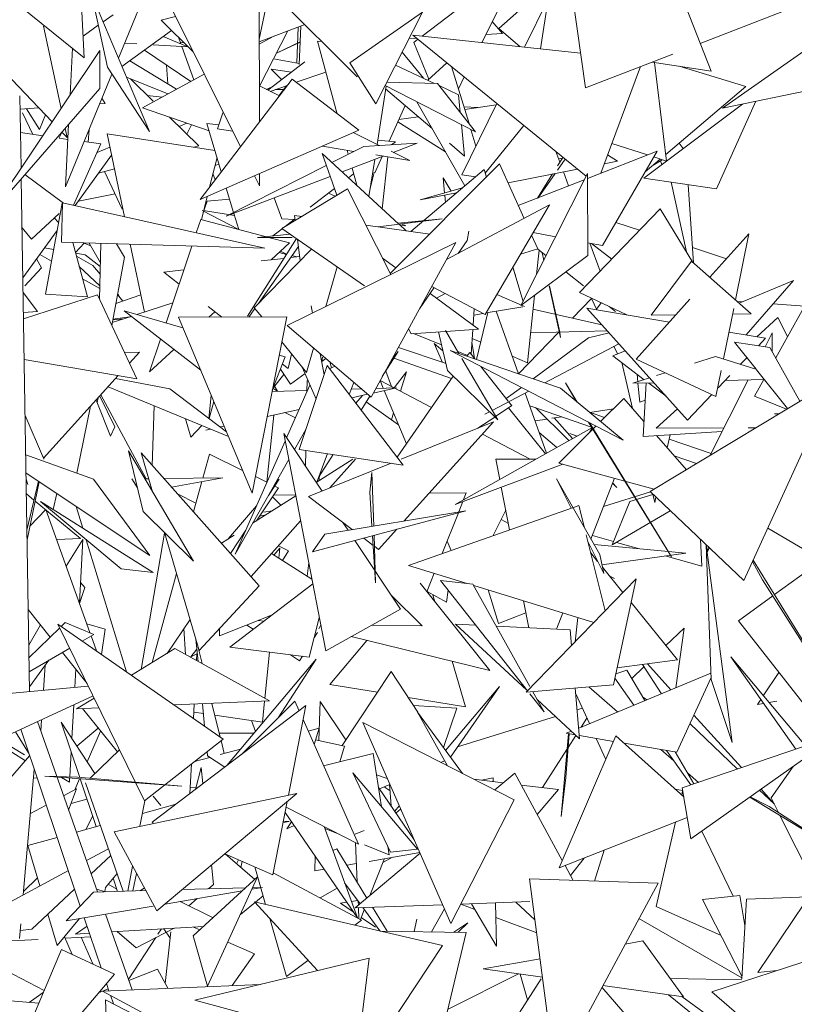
# Model space of a CAD drawing. Header units: millimetres. Extents: x -14485 to 13127, y -18923 to 3272.
# Tile 50 of 119: x 10600 to 10747, y 2585 to 2772. Entities that reach past the tile are written whole.
import ezdxf

# ---------------------------------------------------------------- set-up
doc = ezdxf.new("R2010")
doc.units = ezdxf.units.MM
doc.layers.add('G-IMPT', color=7, linetype='Continuous', lineweight=5)

# ---------------------------------------------------------------- blocks, each defined once
blk = doc.blocks.new('ÁRVORES ORNAMENTAIS - Pequeno e Médio Porte - Ipê-roxo-2865575-CORTE_CALÇADA')
at = {"layer": 'G-IMPT', "color": 253, "true_color": 0xaaaaaa}
for p, q in [((6978.69, 2792.85), (6990.9, 2761.77)), ((6923.7, 2760.75), (6898.97, 2785.38)), ((6967.5, 2784.92), (6950.57, 2769.89)), ((6955.38, 2783.15), (6947.34, 2767.23)), ((6851.29, 2780.95), (6871.89, 2764.35)), ((6963.95, 2780.83), (6967.04, 2758.63)), ((7029.94, 2780.68), (6993.07, 2754.76)), ((6878.38, 2764.24), (6883.59, 2776.91)), ((6905.09, 2777.89), (6905.16, 2752.18)), ((6905.12, 2767.86), (6907.09, 2777.29)), ((6936.04, 2768.45), (6948.25, 2777.73)), ((6888.08, 2774.54), (6901.53, 2747.43)), ((6959.96, 2775.5), (6955.47, 2766.36)), ((6958.52, 2766.03), (6959.96, 2775.5)), ((7008.56, 2774.69), (6988.82, 2767.06)), ((6871.4, 2774.31), (6871.89, 2764.35)), ((6873.91, 2773.55), (6876.32, 2762.54)), ((6874.51, 2773.37), (6884.26, 2750.35)), ((6922.33, 2763.41), (6936.12, 2772.99)), ((6936.12, 2772.99), (6927.25, 2755.58)), ((6875.46, 2771.14), (6877.38, 2772.51)), ((6889.24, 2772.2), (6886.52, 2771.45)), ((6892.59, 2765.45), (6886.52, 2771.45)), ((6949.34, 2771.2), (6951.28, 2768.94)), ((6865.79, 2752.19), (6848.28, 2770.5)), ((6864.19, 2770.33), (6867.49, 2754.73)), ((6871.69, 2768.47), (6874.57, 2770.52)), ((6888.46, 2769.53), (6879.05, 2762.66)), ((6905.12, 2767.37), (6913.76, 2770.65)), ((6905.19, 2758.96), (6910.55, 2769.43)), ((6912.49, 2770.17), (6912.22, 2763.37)), ((6912.67, 2763.08), (6913.02, 2770.36)), ((6951.28, 2768.94), (6948.12, 2768.78)), ((6950.57, 2769.89), (6954.67, 2766.44)), ((6881.9, 2766.97), (6879.56, 2767.1)), ((6886.88, 2768.38), (6891.55, 2766.4)), ((6889.79, 2768.22), (6890.25, 2766.96)), ((6890.13, 2767.29), (6890.85, 2767.17)), ((6907.89, 2768.42), (6905.12, 2766.92)), ((6908.39, 2765.22), (6912.87, 2767.31)), ((6912.87, 2767.35), (6908.4, 2765.24)), ((6917, 2767.42), (6916.15, 2767.5)), ((6919.86, 2753.9), (6916.15, 2767.5)), ((6934.95, 2768.09), (6933.59, 2768.02)), ((6967.16, 2741.89), (6934.28, 2768.64)), ((6934.28, 2768.64), (6966.12, 2765.21)), ((6934.43, 2767.23), (6935.25, 2767.85)), ((6934.43, 2767.23), (6937.29, 2760.26)), ((6874.85, 2765.69), (6853.76, 2734.26)), ((6869.66, 2766.15), (6869.22, 2757.3)), ((6874.85, 2765.69), (6874.86, 2758.48)), ((6883.31, 2765.78), (6892.1, 2759.84)), ((6891.55, 2766.4), (6884.99, 2766.79)), ((6890.43, 2766.47), (6892.71, 2760.18)), ((6932.25, 2765.41), (6936.3, 2760.46)), ((6880.52, 2763.74), (6889.4, 2758.38)), ((6906.76, 2758.18), (6913.75, 2763.56)), ((6907.84, 2764.14), (6912.68, 2763.28)), ((6922.33, 2763.41), (6927.25, 2755.58)), ((6940.75, 2763.38), (6937.09, 2760.08)), ((6983.62, 2765.05), (6967.04, 2758.63)), ((6979.7, 2763.53), (6990.9, 2761.77)), ((6982.44, 2744.75), (6980.13, 2763.46)), ((6993.07, 2754.76), (7034.69, 2763.49)), ((6876.32, 2762.54), (6884.26, 2750.35)), ((6887.52, 2762.94), (6887.76, 2759.37)), ((6909.36, 2760.19), (6907.4, 2762.15)), ((6907.4, 2762.15), (6911.21, 2761.61)), ((6917.75, 2761.63), (6912.15, 2759.69)), ((6931, 2762.96), (6938.39, 2759.47)), ((6941.62, 2762.67), (6944.94, 2751.84)), ((6969.94, 2742.43), (6977.46, 2762.66)), ((6984.84, 2762.72), (6997.51, 2758.88)), ((6868.36, 2739.87), (6877.15, 2761.26)), ((6879.9, 2760.65), (6887.78, 2757.5)), ((6880.65, 2760.35), (6884.99, 2756.1)), ((6894.68, 2761.24), (6882.93, 2754.86)), ((6911.36, 2760.29), (6893.88, 2737.44)), ((6923.99, 2750.59), (6911.36, 2760.29)), ((6929.38, 2759.72), (6938.96, 2759.46)), ((6944.04, 2760.7), (6942.91, 2758.46)), ((6874.86, 2758.48), (6853.76, 2734.26)), ((6905.14, 2758.99), (6908.93, 2757.11)), ((6906.46, 2758.34), (6907.58, 2758.81)), ((6910.45, 2759.09), (6907.2, 2757.97)), ((6909.75, 2758.34), (6908.23, 2758.33)), ((6908.86, 2757.15), (6910.26, 2759.03)), ((6929.19, 2758.97), (6927.48, 2747.91)), ((6929.02, 2759.05), (6946.15, 2750.3)), ((6937.93, 2750.91), (6929.11, 2758.45)), ((6946.15, 2750.3), (6938.96, 2759.46)), ((6939.27, 2759.05), (6942.93, 2757.33)), ((6982.28, 2746.01), (6997.51, 2758.88)), ((6859.92, 2743.44), (6859.7, 2757.11)), ((6875.26, 2756.66), (6875.86, 2755.68)), ((6886.66, 2756.89), (6883.86, 2757.21)), ((6944.12, 2740.01), (6935.06, 2755.97)), ((6943.27, 2753.97), (6942.93, 2757.33)), ((6991.94, 2739.46), (6999.36, 2756.08)), ((6859.74, 2754.59), (6863.27, 2754.83)), ((6860.93, 2754.67), (6863.38, 2750.74)), ((6874.83, 2755.61), (6875.86, 2755.68)), ((6895.58, 2750.46), (6882.93, 2754.86)), ((6929.77, 2748.52), (6932.84, 2755.27)), ((6950.22, 2755.67), (6943.56, 2742.12)), ((6946.67, 2754.9), (6943.96, 2755.04)), ((6950.1, 2755.42), (6944.12, 2754.51)), ((6978.09, 2741.5), (6996.87, 2755.55)), ((6860.15, 2753.9), (6862.17, 2749.81)), ((6864.54, 2753.51), (6863.38, 2750.74)), ((6888.1, 2753.06), (6893.68, 2747.61)), ((6897.2, 2750.88), (6898.23, 2753.9)), ((6931.43, 2752.17), (6940.45, 2746.48)), ((6935.3, 2753.16), (6931.62, 2752.6)), ((6868.29, 2750.94), (6868.67, 2749.19)), ((6868.94, 2751.69), (6868.36, 2739.87)), ((6872.81, 2750.7), (6872.66, 2748.31)), ((6889.9, 2751.31), (6891.36, 2751.93)), ((6892.23, 2751.62), (6891.4, 2749.83)), ((6923.99, 2750.59), (6893.88, 2737.44)), ((6895.16, 2751.85), (6897.46, 2751.63)), ((6895.16, 2751.85), (6897.92, 2742.72)), ((6897.2, 2750.88), (6900.05, 2750.41)), ((6944.09, 2745.65), (6943.5, 2751.66)), ((6945.27, 2750.75), (6946.24, 2747.58)), ((6955.33, 2751.52), (6948, 2742.46)), ((6859.81, 2750.14), (6864.02, 2749.55)), ((6867.11, 2749.12), (6867.64, 2750.19)), ((6867.11, 2749.1), (6868.8, 2748.86)), ((6868.67, 2749.19), (6867.67, 2750.23)), ((6871.88, 2748.43), (6875.04, 2747.98)), ((6896.7, 2746.74), (6876.22, 2749.89)), ((6879.53, 2734.19), (6876.22, 2749.89)), ((6922.97, 2750.14), (6927.91, 2747.7)), ((6927.61, 2748.73), (6930.98, 2748.4)), ((6930.98, 2748.4), (6930.25, 2747.84)), ((6869.84, 2736.36), (6875.04, 2747.98)), ((6876.74, 2747.39), (6874.33, 2746.38)), ((6893.68, 2747.61), (6892.73, 2747.35)), ((6917.1, 2747.58), (6923.1, 2746.58)), ((6924.94, 2747.52), (6918.92, 2744.46)), ((6922.01, 2746.03), (6921.8, 2746.8)), ((6924.94, 2747.52), (6935.09, 2748.13)), ((6930.14, 2746.59), (6933.7, 2744.83)), ((6935.09, 2748.13), (6930.55, 2746.39)), ((6944.09, 2745.65), (6941.21, 2748.11)), ((6961.39, 2746.58), (6962.16, 2744.53)), ((6967.42, 2741.44), (6980.64, 2746.64)), ((6970.29, 2728.71), (6980.64, 2746.64)), ((6972.04, 2748.1), (6978.79, 2745.91)), ((6985.6, 2747.12), (6984.81, 2748.15)), ((6870.17, 2736.28), (6877.07, 2745.84)), ((6897.1, 2745.44), (6895.67, 2739.78)), ((6931.56, 2732.84), (6917.06, 2746.18)), ((6919.83, 2738.27), (6917.06, 2746.18)), ((6928.65, 2745.66), (6920.86, 2742.68)), ((6927.04, 2745.04), (6925.95, 2738.01)), ((6927.03, 2742.49), (6928.44, 2745.58)), ((6927.26, 2745.9), (6933.7, 2744.83)), ((6928.48, 2735.68), (6929.51, 2745.52)), ((6963.18, 2745.13), (6961.72, 2743.03)), ((6962.79, 2745.45), (6961.76, 2743.81)), ((6962.67, 2745.26), (6961.92, 2745.17)), ((6973.15, 2744.71), (6970.6, 2744.2)), ((6971.23, 2745.92), (6973.15, 2744.71)), ((6978.37, 2742.71), (6981.23, 2745.12)), ((6979.68, 2743.81), (6981.58, 2745)), ((6980, 2745.52), (6982.41, 2744.73)), ((6981.28, 2744.81), (6981.53, 2744.07)), ((6877.62, 2743.24), (6874.6, 2742.42)), ((6897.48, 2744.18), (6896.71, 2743.91)), ((6917.85, 2743.92), (6898.84, 2734.26)), ((6923.62, 2740.14), (6922.73, 2743.4)), ((6950.74, 2744.2), (6929.99, 2723.41)), ((6933.92, 2731.39), (6947.8, 2743.12)), ((6948.23, 2741.69), (6947.8, 2743.12)), ((6950.74, 2744.2), (6955.38, 2733.87)), ((6965.53, 2743.21), (6952.34, 2740.63)), ((6861.51, 2644.08), (6859.95, 2741.36)), ((6867.97, 2736.78), (6860.65, 2742.17)), ((6879.11, 2735.6), (6875.73, 2742.73)), ((6896.75, 2741.19), (6896.32, 2742.36)), ((6918.59, 2741.81), (6898.84, 2734.26)), ((6904.24, 2741.96), (6905.19, 2740.05)), ((6905.19, 2742.37), (6905.19, 2740.05)), ((6923.03, 2742.31), (6922.07, 2741.57)), ((6926.96, 2742.55), (6926.18, 2739.52)), ((6940, 2741.54), (6941.55, 2739.04)), ((6940, 2741.54), (6940.28, 2738.68)), ((6946.21, 2741.78), (6943.56, 2742.12)), ((6954.29, 2736.28), (6966.82, 2741.2)), ((6967.42, 2742.39), (6954.8, 2717.32)), ((6960.8, 2742.29), (6957.91, 2737.7)), ((6961.27, 2742.38), (6958.05, 2737.76)), ((6962.84, 2742.69), (6963.83, 2740.03)), ((6967.42, 2742.39), (6967.46, 2726.82)), ((6991.94, 2739.46), (6978.09, 2741.5)), ((6898.86, 2739.61), (6900.26, 2734.98)), ((6909.4, 2731.96), (6921.85, 2739.49)), ((6919.39, 2739.52), (6914.81, 2736.01)), ((6921.85, 2739.49), (6930.1, 2723.2)), ((6943.7, 2739.66), (6935.65, 2737.36)), ((6986.2, 2727.53), (6983.32, 2740.73)), ((6986.53, 2740.26), (6987.54, 2725.43)), ((6877.74, 2738.5), (6870.78, 2737.14)), ((6895.23, 2738.03), (6894.13, 2733.62)), ((6895.26, 2737.13), (6899.5, 2737.5)), ((6907.94, 2737.74), (6909.4, 2733.79)), ((6918.26, 2738.65), (6919.55, 2738.1)), ((6942.59, 2738.72), (6935.65, 2737.36)), ((6940.32, 2738.28), (6940.45, 2736.91)), ((6864.53, 2719.49), (6867.7, 2736.74)), ((6867.8, 2736.81), (6867.58, 2729.33)), ((6867.8, 2736.81), (6906.19, 2728.22)), ((6901.23, 2731.77), (6894.31, 2735.38)), ((6894.46, 2734.96), (6895.26, 2737.13)), ((6900.44, 2734.38), (6894.56, 2735.34)), ((6940.69, 2726.06), (6960.2, 2736.43)), ((6948.01, 2715.62), (6960.2, 2736.43)), ((6965.9, 2719.77), (6981.23, 2735.67)), ((6981.23, 2735.67), (6987.43, 2725.52)), ((6867.11, 2734.79), (6861.91, 2729.94)), ((6867.04, 2733.11), (6866.2, 2733.94)), ((6893.17, 2731.14), (6894.01, 2733.65)), ((6906.26, 2730.41), (6894.01, 2733.65)), ((6900.31, 2734.82), (6901.24, 2731.74)), ((6911.9, 2733.65), (6909.4, 2733.79)), ((6911.74, 2733.65), (6910.03, 2732.34)), ((6911.8, 2734.44), (6913.18, 2734.25)), ((6911.8, 2734.44), (6911.92, 2733.49)), ((6927.68, 2732.25), (6939.87, 2733.77)), ((6931.46, 2732.93), (6939.87, 2733.77)), ((6861.91, 2729.94), (6860.1, 2732.08)), ((6860.25, 2722.56), (6866.75, 2731.56)), ((6909.47, 2731.91), (6907.69, 2730.55)), ((6909.4, 2731.96), (6925.1, 2721.04)), ((6925.35, 2732.57), (6937.47, 2730.9)), ((6933, 2731.52), (6931.66, 2732.75)), ((6932.93, 2732.45), (6931.93, 2732.51)), ((6932.1, 2732.8), (6932.93, 2732.45)), ((6977.32, 2731.61), (6972.82, 2733.09)), ((6912.16, 2730.04), (6902.87, 2715.29)), ((6904.77, 2730.26), (6910.96, 2730.88)), ((6911.36, 2730.21), (6904.77, 2730.26)), ((6910.85, 2729.2), (6906.89, 2730.25)), ((6912.38, 2729.89), (6912.89, 2725.84)), ((6944.9, 2731.46), (6944.57, 2729.64)), ((6956.82, 2730.66), (6957.98, 2728.09)), ((6961.37, 2730.38), (6957.12, 2731.17)), ((6998.07, 2730.93), (6990.64, 2722.69)), ((6995.51, 2718.4), (6998.07, 2730.93)), ((6866.09, 2727.98), (6864.38, 2728.27)), ((6867.58, 2729.33), (6906.19, 2728.22)), ((6872.5, 2718.98), (6869.72, 2729.27)), ((6871.88, 2729.14), (6870.23, 2727.4)), ((6873.13, 2728.67), (6871.7, 2729.21)), ((6874.96, 2725.45), (6872.85, 2729.18)), ((6875.04, 2729.12), (6874.8, 2718.54)), ((6878.03, 2729.03), (6879.56, 2726.52)), ((6883.34, 2716.08), (6880.63, 2728.96)), ((6887.43, 2714.03), (6892.32, 2728.62)), ((6904.18, 2716.91), (6915.04, 2728.04)), ((6912.55, 2728.56), (6904.96, 2717.71)), ((6910.85, 2729.2), (6907.39, 2726)), ((6910.41, 2713.55), (6942.45, 2729.26)), ((6926.33, 2699.94), (6942.45, 2729.26)), ((6944.57, 2729.64), (6942.88, 2727.23)), ((6957.98, 2728.09), (6954.71, 2727.06)), ((6959.55, 2726.76), (6957.92, 2728.07)), ((6970.29, 2728.71), (6967.45, 2729.24)), ((6967.88, 2729.16), (6969.85, 2723.87)), ((6972.06, 2726.15), (6968.17, 2729.11)), ((6993.79, 2726.18), (6987.34, 2728.31)), ((6863.78, 2724.47), (6862.86, 2726.17)), ((6863.46, 2727), (6865.68, 2725.74)), ((6872.07, 2726.95), (6870.27, 2727.26)), ((6873.51, 2724.94), (6870.42, 2726.7)), ((6872.07, 2726.95), (6874.94, 2724.74)), ((6879.56, 2726.52), (6877.12, 2713.57)), ((6909.79, 2726.28), (6905.45, 2725.78)), ((6910.27, 2727.04), (6908.87, 2727.37)), ((6910.28, 2727.05), (6909.16, 2727.64)), ((6912.79, 2726.62), (6911.05, 2726.42)), ((6912.27, 2726.56), (6911.31, 2726.79)), ((6931.04, 2724.46), (6928.51, 2726.33)), ((6954.8, 2717.32), (6967.46, 2726.82)), ((6958.23, 2727.81), (6957.76, 2723.19)), ((6959.12, 2725.9), (6958.8, 2727.36)), ((6958.81, 2727.35), (6959.13, 2725.92)), ((6863.78, 2724.47), (6860.62, 2721.04)), ((6874.86, 2721.08), (6870.95, 2724.72)), ((6873.51, 2724.94), (6874.91, 2723.29)), ((6890.81, 2724.11), (6886.98, 2723.68)), ((6917.73, 2717.14), (6919.92, 2724.64)), ((6955.19, 2718.1), (6953.27, 2724.6)), ((6953.28, 2724.62), (6953.77, 2723.04)), ((6987.18, 2725.74), (6979.53, 2715.53)), ((6998.52, 2715.75), (6987.18, 2725.74)), ((6871.57, 2722.42), (6874.85, 2720.57)), ((6886.98, 2723.68), (6889.9, 2721.41)), ((6966.68, 2721.04), (6963.33, 2723.72)), ((6938.35, 2720.72), (6935.56, 2716.72)), ((6937.89, 2720.97), (6948.01, 2715.62)), ((6962.32, 2711.27), (6960.18, 2721.04)), ((6960.21, 2721.04), (6962.16, 2712.26)), ((6996.23, 2717.77), (7006.53, 2722.06)), ((6997.56, 2711.75), (7006.53, 2722.06)), ((7003.15, 2707.39), (7010.71, 2720.94)), ((6860.3, 2719.83), (6863.03, 2716.21)), ((6874.41, 2719.37), (6860.38, 2714.83)), ((6872.5, 2718.98), (6864.53, 2719.49)), ((6874.41, 2719.37), (6881.87, 2703.42)), ((6882.65, 2719.37), (6877.9, 2717.71)), ((6878.22, 2719.4), (6879.25, 2718.18)), ((6878.68, 2718.85), (6878.26, 2719.6)), ((6946.73, 2712.85), (6937.58, 2719.62)), ((6940.39, 2719.64), (6938.78, 2718.73)), ((6950.23, 2719.4), (6955.47, 2717.15)), ((6957.35, 2719.23), (6956.02, 2706.43)), ((6968.17, 2718.66), (6964.57, 2714.93)), ((6965.9, 2719.77), (6974.9, 2715.56)), ((6969.18, 2716.52), (6968.17, 2718.66)), ((6986.88, 2718.51), (6976.66, 2707.18)), ((6888.7, 2717.83), (6881.89, 2715.61)), ((6895.39, 2717.16), (6898.02, 2715.13)), ((6904.3, 2716.76), (6903.17, 2715.15)), ((6905.59, 2715.16), (6904.18, 2716.91)), ((6914.96, 2717.24), (6915.22, 2715.91)), ((6945.72, 2713.6), (6945.93, 2716.72)), ((6955.15, 2717.08), (6948.19, 2715.92)), ((6970.16, 2713.68), (6957.08, 2716.62)), ((6982.99, 2714.2), (6967.32, 2716.83)), ((6967.32, 2716.83), (6986.41, 2695.59)), ((6969.13, 2716.62), (6970, 2717.85)), ((6972.71, 2716.19), (6971.54, 2717.13)), ((6993.23, 2707.19), (6995.18, 2716.79)), ((6996.87, 2718.04), (6995.84, 2718.11)), ((7008.64, 2717.22), (7002.68, 2717.64)), ((6860.36, 2716.03), (6863.03, 2716.21)), ((6880.81, 2715.25), (6877.22, 2714.08)), ((6877.32, 2714.64), (6879.39, 2714.79)), ((6877.34, 2714.72), (6880.52, 2715.16)), ((6894, 2705.07), (6879.45, 2716.3)), ((6890.63, 2713.12), (6879.45, 2716.3)), ((6889.81, 2715.1), (6910.34, 2715.18)), ((6889.81, 2715.1), (6903.76, 2681.72)), ((6896.69, 2716.15), (6895.57, 2715.12)), ((6910.34, 2715.18), (6903.76, 2681.72)), ((6947.61, 2715.82), (6945.85, 2715.53)), ((6948.53, 2715.98), (6946.38, 2707.08)), ((6954.31, 2704.37), (6950.1, 2716.24)), ((6984.24, 2715.58), (6979.53, 2715.53)), ((6998.52, 2715.75), (6994.97, 2715.71)), ((7003.54, 2715.04), (6999.56, 2711.41)), ((7003.54, 2715.04), (7005.42, 2711.46)), ((6926.33, 2699.94), (6910.41, 2713.55)), ((6933.95, 2711.98), (6933.47, 2712.92)), ((6940.48, 2712.43), (6933.95, 2711.98)), ((6939.72, 2709.85), (6934.39, 2712.01)), ((6940.88, 2705.02), (6939.13, 2712.33)), ((6940.46, 2712.6), (6943.01, 2708.23)), ((6946.73, 2712.85), (6940.56, 2712.43)), ((6945.34, 2708.09), (6945.66, 2712.78)), ((6945.54, 2711.07), (6947.17, 2710.35)), ((6961.98, 2712.27), (6954.33, 2704.37)), ((6956.61, 2712.12), (6971.2, 2712.52)), ((6957.1, 2703.42), (6967.63, 2711.18)), ((6962.32, 2711.27), (6962.16, 2712.26)), ((6971.55, 2712.13), (6967.63, 2711.18)), ((7001.23, 2711.13), (6994.27, 2712.3)), ((7001.23, 2711.13), (6999.87, 2709.71)), ((7002.45, 2712.12), (7001.13, 2709.52)), ((7002.45, 2712.12), (7002.48, 2708.6)), ((6884.31, 2704.74), (6886.39, 2710.94)), ((6914.06, 2704.61), (6909.4, 2710.41)), ((6914.06, 2704.61), (6915.42, 2709.26)), ((6940.57, 2706.31), (6931.52, 2709.38)), ((6939.89, 2706.54), (6938.31, 2710.14)), ((6938.31, 2710.14), (6939.99, 2708.72)), ((6945.49, 2710.35), (6945.99, 2707.25)), ((6973.39, 2710.09), (6959.31, 2702.67)), ((6973.11, 2708.16), (6972.44, 2709.59)), ((7002.05, 2709.38), (6995.32, 2710.4)), ((6999.44, 2705.24), (6995.32, 2710.4)), ((7002.05, 2709.38), (7007.7, 2699.17)), ((6879.53, 2708.41), (6882.41, 2708.5)), ((6880.48, 2706.38), (6882.41, 2708.5)), ((6888.92, 2708.99), (6884.31, 2704.74)), ((6907.6, 2701.25), (6910.06, 2707.6)), ((6910.06, 2707.6), (6908.91, 2707.93)), ((6911.26, 2708.1), (6910.61, 2705.38)), ((6916.68, 2708.18), (6917.44, 2704.2)), ((6916.97, 2706.65), (6917.1, 2707.53)), ((6931.49, 2708.61), (6928.47, 2703.83)), ((6930.27, 2707.11), (6931.49, 2708.61)), ((6941.64, 2703.49), (6930.67, 2707.31)), ((6974.2, 2691.76), (6941.33, 2708.8)), ((6962.27, 2701.66), (6941.33, 2708.8)), ((6944.65, 2707.85), (6942.8, 2708.6)), ((6945.06, 2708.44), (6944.55, 2707.71)), ((6945.06, 2708.44), (6946.04, 2707.2)), ((6953.12, 2707.72), (6956.02, 2706.43)), ((6972.22, 2707.79), (6974.57, 2708.76)), ((6972.22, 2707.79), (6978.19, 2703.26)), ((6987.75, 2706.37), (6991.73, 2707.66)), ((6999.56, 2705.21), (6991.73, 2707.66)), ((6997.7, 2707.43), (6996.49, 2706.17)), ((6881.87, 2703.42), (6860.5, 2707.06)), ((6909.52, 2706.22), (6910.61, 2705.38)), ((6918.01, 2705.92), (6912.72, 2690.04)), ((6913.33, 2705.51), (6915.9, 2699.58)), ((6916.98, 2706.68), (6917.78, 2707.25)), ((6918.01, 2705.92), (6932.45, 2687.06)), ((6919.44, 2705.82), (6918.47, 2705.32)), ((6918.82, 2705.51), (6918.52, 2706.62)), ((6943.58, 2707.26), (6950.39, 2695.61)), ((6947.16, 2705.78), (6952.39, 2699.16)), ((6973.93, 2706.49), (6975.98, 2697.81)), ((6991.78, 2700.06), (6976.66, 2707.18)), ((6864.15, 2688.37), (6878.35, 2704.02)), ((6907.81, 2701.79), (6909.78, 2704.27)), ((6909.14, 2705.23), (6911.02, 2702.39)), ((6911.02, 2702.39), (6913.82, 2704.4)), ((6930.19, 2701.98), (6929.15, 2704.9)), ((6930.7, 2701.71), (6933.05, 2704.74)), ((6941.95, 2703.95), (6931.3, 2688.55)), ((6933.05, 2704.74), (6931.91, 2701.08)), ((6940.88, 2705.02), (6950.39, 2695.61)), ((6976.05, 2702.57), (6979.21, 2703.6)), ((6976.98, 2702.87), (6976.84, 2704.28)), ((6980.55, 2704.03), (6982.2, 2704.57)), ((6991.78, 2700.06), (6992.78, 2704.99)), ((6994.47, 2704.04), (6992.26, 2701.72)), ((7005.4, 2697.78), (6999.51, 2705.15)), ((6876.42, 2701.9), (6899.26, 2692.48)), ((6888.16, 2701.55), (6877.85, 2703.47)), ((6907.99, 2702.02), (6908.58, 2701.09)), ((6910.31, 2692.22), (6914.75, 2702.23)), ((6914.16, 2700.9), (6914.2, 2703.13)), ((6922.2, 2700.44), (6923.05, 2702.74)), ((6926.76, 2700.72), (6931.19, 2701.7)), ((6927.24, 2701.59), (6931.19, 2701.7)), ((6937.82, 2697.98), (6928.06, 2703.1)), ((6928.66, 2701.63), (6928.06, 2703.08)), ((6951.99, 2699.66), (6954.87, 2701.78)), ((6974.2, 2691.76), (6962.27, 2701.66)), ((6963.24, 2702.66), (6965.48, 2698.99)), ((6963.24, 2702.66), (6965.28, 2699.16)), ((6980.03, 2702.69), (6976.05, 2702.57)), ((6977.36, 2698.97), (6977.01, 2702.6)), ((6978.54, 2702.64), (6977.99, 2692.5)), ((6979.05, 2702.61), (6982.33, 2700.12)), ((6979.31, 2682.03), (7014.49, 2703.27)), ((6997.95, 2703.22), (6990.74, 2688.93)), ((7000.98, 2703.31), (6993.56, 2703.09)), ((7014.49, 2703.27), (6997.12, 2665.13)), ((6999.1, 2700.14), (7000.87, 2703.31)), ((6874.53, 2699.81), (6874.36, 2698.95)), ((6874.85, 2700.16), (6877.68, 2694.28)), ((6875.07, 2700.41), (6883.65, 2684.46)), ((6888.16, 2701.55), (6898.9, 2693.35)), ((6896.02, 2700.24), (6895.56, 2695.9)), ((6907.55, 2701.02), (6914.17, 2701.21)), ((6907.74, 2701.61), (6908.58, 2701.09)), ((6922.58, 2701.45), (6924.49, 2701.51)), ((6922.68, 2699.82), (6925.69, 2700.48)), ((6923.48, 2698.78), (6924.69, 2700.26)), ((6926.12, 2700.12), (6924.46, 2697.5)), ((6933.07, 2691.1), (6928.85, 2701.18)), ((6956.26, 2701.06), (6949.33, 2697.41)), ((6959.65, 2689.32), (6955.61, 2700.72)), ((6991.01, 2700.42), (6986.41, 2695.59)), ((6999.1, 2700.14), (7005.21, 2697.67)), ((6870.47, 2685.52), (6873.1, 2698.24)), ((6876.91, 2692.56), (6874.13, 2699.37)), ((6885.14, 2698.3), (6884.81, 2687)), ((6895.59, 2695.88), (6896.48, 2699.14)), ((6925.43, 2699.03), (6931.56, 2694.7)), ((6949.99, 2696.29), (6953.04, 2698.33)), ((6959.46, 2689.21), (6952.45, 2697.94)), ((6952.46, 2699.06), (6953.04, 2698.33)), ((6968.17, 2694.26), (6956.5, 2698.32)), ((6957.56, 2697.95), (6963.91, 2691.71)), ((6969.91, 2695.32), (6974.31, 2699.71)), ((6978.15, 2695.34), (6974.31, 2699.71)), ((6977.36, 2698.97), (6978.37, 2699.39)), ((6860.67, 2696.48), (6864.15, 2688.37)), ((6906.57, 2683.79), (6907.88, 2696.54)), ((6906.62, 2696.26), (6912.7, 2697.6)), ((6909.97, 2697), (6911.99, 2696)), ((6930.62, 2696.94), (6930.22, 2695.64)), ((6946.63, 2694.05), (6949.82, 2696.17)), ((6948.83, 2697.15), (6947.96, 2696.69)), ((6962.53, 2696.22), (6960.66, 2695.93)), ((6970.68, 2696.09), (6967.8, 2697.07)), ((6972.34, 2697.75), (6967.84, 2697.05)), ((6984.5, 2697.71), (6980.47, 2694.04)), ((7002.94, 2696.78), (7003.73, 2696.77)), ((6876.91, 2692.56), (6877.68, 2694.28)), ((6892.11, 2692.35), (6891.1, 2695.85)), ((6894.23, 2694.56), (6892.11, 2692.35)), ((6897.69, 2694.28), (6898.44, 2694.44)), ((6932.06, 2688.17), (6949.56, 2695.23)), ((6932.65, 2676.45), (6949.56, 2695.23)), ((6959.75, 2695.79), (6957.48, 2695.44)), ((6961.08, 2696), (6964.6, 2692.09)), ((6962, 2687.43), (6969.03, 2694.44)), ((6983.34, 2669.66), (6967.6, 2695.18)), ((6967.89, 2695.03), (6983.34, 2669.66)), ((6894.98, 2693.67), (6895.89, 2693.88)), ((6917.03, 2682.11), (6909.77, 2693.04)), ((6909.77, 2693.04), (6917.74, 2651.8)), ((6913.97, 2693.79), (6911.8, 2689.98)), ((6968.25, 2694.13), (6942.31, 2679.59)), ((6956.54, 2688.17), (6947.48, 2692.92)), ((6958.26, 2693.25), (6961.6, 2690.41)), ((6965.45, 2692.56), (6964.1, 2693.05)), ((6964.1, 2693.05), (6965.41, 2692.55)), ((6968.29, 2694.06), (6967.81, 2693.22)), ((6993.01, 2693.43), (6977.99, 2692.5)), ((6980.47, 2694.04), (6993.34, 2694.09)), ((6986.19, 2686.18), (6980.5, 2692.66)), ((6982.54, 2690.34), (6983.1, 2692.82)), ((6997.91, 2694.11), (6999.33, 2694.12)), ((6900.52, 2670.12), (6910.04, 2691.61)), ((6990.89, 2689.23), (6982.9, 2691.94)), ((6860.79, 2689.01), (6873.64, 2684.38)), ((6864.2, 2688.17), (6864.31, 2688.66)), ((6864.21, 2688.17), (6864.31, 2688.66)), ((6883.1, 2678.24), (6880.28, 2689.77)), ((6880.28, 2689.77), (6892.61, 2668.8)), ((6905.11, 2664.16), (6882.69, 2689.39)), ((6884.87, 2681.97), (6882.69, 2689.39)), ((6895.66, 2689.13), (6894.41, 2684.6)), ((6895.66, 2689.13), (6901.95, 2686.05)), ((6932.45, 2687.06), (6912.72, 2690.04)), ((6913.9, 2686.82), (6913.95, 2689.85)), ((6916.05, 2683.79), (6918.06, 2689.23)), ((6919.12, 2689.07), (6916.43, 2684.82)), ((6988.09, 2687.33), (6983.9, 2688.79)), ((6910.72, 2688.08), (6900.52, 2670.12)), ((6914.44, 2681.07), (6930.16, 2687.41)), ((6915.95, 2683.73), (6922.9, 2688.17)), ((6918.52, 2682.71), (6923.37, 2688.17)), ((6942.31, 2679.59), (6962.72, 2687.23)), ((6957.59, 2688.16), (6950.01, 2688.2)), ((6950.01, 2688.2), (6950.77, 2684.34)), ((6962, 2687.43), (6980.06, 2682.48)), ((6884.35, 2669.88), (6860.85, 2685.54)), ((6904.38, 2684.87), (6906.58, 2683.79)), ((6916.54, 2684.99), (6916.42, 2684.03)), ((6926.49, 2685.63), (6926.09, 2681.94)), ((6926.84, 2675.48), (6926.49, 2685.63)), ((6860.87, 2684.37), (6861.17, 2683.37)), ((6861.02, 2674.72), (6863.21, 2683.97)), ((6861.05, 2672.84), (6863.33, 2683.88)), ((6884.35, 2669.88), (6873.64, 2684.38)), ((6880.93, 2684.43), (6882, 2682.73)), ((6883.4, 2684.46), (6884.13, 2684.47)), ((6887.03, 2684.5), (6898.19, 2684.64)), ((6898.19, 2684.64), (6888.46, 2682.89)), ((6894.23, 2683.93), (6892.65, 2678.18)), ((6908.9, 2684.4), (6906.88, 2681.31)), ((6908.04, 2683.08), (6908.79, 2682.71)), ((6908.9, 2684.4), (6908.09, 2683.44)), ((6961.51, 2684.44), (6969.76, 2670.06)), ((6961.51, 2684.44), (6964.31, 2678.85)), ((6972.52, 2684.55), (6968.09, 2672.97)), ((6972.16, 2683.6), (6972.99, 2682.79)), ((6972.19, 2683.67), (6972.99, 2682.79)), ((6860.91, 2681.61), (6862.36, 2680.4)), ((6866.03, 2678.61), (6866.67, 2681.66)), ((6893.1, 2679.82), (6889.59, 2681.62)), ((6903.86, 2676), (6912.05, 2681.23)), ((6908.79, 2682.71), (6904.59, 2676.47)), ((6912.02, 2681.4), (6907.87, 2681.35)), ((6926.51, 2675.43), (6926.09, 2681.94)), ((6944.42, 2681.78), (6937.37, 2681.7)), ((6944.42, 2681.78), (6943.9, 2680.49)), ((6951.06, 2682.87), (6952.64, 2674.76)), ((6979.37, 2681.96), (6970.47, 2679.18)), ((6975.45, 2680.11), (6979.83, 2681.44)), ((6979.31, 2682.03), (6997.12, 2665.13)), ((6979.8, 2681.56), (6980.18, 2679.96)), ((6862.57, 2680.23), (6871.16, 2673.1)), ((6878.89, 2667.37), (6863.62, 2680.13)), ((6863.62, 2680.13), (6885, 2666.65)), ((6904.6, 2679.33), (6899.3, 2673.09)), ((6909.22, 2679.43), (6907.65, 2681.01)), ((6914.44, 2681.07), (6922.77, 2674.81)), ((6943.76, 2680.14), (6942.98, 2678.17)), ((6964.65, 2678.97), (6965.78, 2679.37)), ((6966.84, 2675.15), (6965.78, 2679.37)), ((6975.45, 2680.11), (6972.11, 2671.9)), ((6980.18, 2679.96), (6980.41, 2680.98)), ((6861.59, 2675.43), (6864.63, 2678.62)), ((6864.63, 2678.62), (6872.96, 2655.31)), ((6871.61, 2675.09), (6870.36, 2679.2)), ((6883.1, 2678.24), (6892.61, 2668.8)), ((6906.4, 2677.62), (6905.19, 2677.36)), ((6905.99, 2678.13), (6907.6, 2678.39)), ((6915.2, 2670.56), (6944.31, 2678.39)), ((6917.54, 2673.94), (6944.31, 2678.39)), ((6933.45, 2668.02), (6964.59, 2678.95)), ((6942.92, 2678.02), (6939.84, 2670.26)), ((6951.92, 2678.47), (6949.52, 2673.66)), ((6972.11, 2671.9), (6983.13, 2678.4)), ((6903.57, 2665.9), (6912.97, 2676.47)), ((6921.97, 2674.68), (6920.99, 2676.15)), ((6951.03, 2676.7), (6952.4, 2675.98)), ((6882.69, 2648.29), (6887.16, 2674.15)), ((6893.72, 2651.84), (6887.14, 2674.23)), ((6897.95, 2672.22), (6900.36, 2673.76)), ((6902.55, 2674.71), (6899.66, 2670.3)), ((6915.2, 2670.56), (6917.54, 2673.94)), ((6927.21, 2664.69), (6926.63, 2673.64)), ((6927.21, 2664.69), (6926.9, 2673.71)), ((6927.78, 2671.05), (6931.23, 2674.87)), ((6970.8, 2659.41), (6967.18, 2673.79)), ((6972.37, 2672.55), (6968.36, 2673.67)), ((7001.66, 2675.11), (7010.38, 2669.97)), ((6866.67, 2672.91), (6871.16, 2673.1)), ((6868.46, 2667.9), (6871.63, 2672.92)), ((6870.97, 2660.89), (6871.63, 2672.92)), ((6879.92, 2647.82), (6872.28, 2672.89)), ((6931.9, 2659.74), (6923.26, 2672.73)), ((6924.94, 2673.18), (6926.75, 2671.82)), ((6941.53, 2670.86), (6940.78, 2672.64)), ((6967.53, 2672.43), (6970.51, 2666.47)), ((6968.67, 2671.96), (6986.12, 2670.35)), ((6977.32, 2671.16), (6972.94, 2672.39)), ((6988.86, 2672.97), (6989.14, 2667.86)), ((6989.95, 2671.94), (6990.89, 2646.34)), ((6994.86, 2634.39), (6989.98, 2671.9)), ((6907.44, 2670.25), (6915.11, 2665.39)), ((6907.91, 2669.95), (6909.02, 2671.29)), ((6910.66, 2670.76), (6908.76, 2671.74)), ((6908.83, 2669.37), (6909.02, 2671.29)), ((6910.66, 2670.76), (6909.54, 2668.92)), ((6926.97, 2671.66), (6927.78, 2671.05)), ((6968.04, 2670.4), (6969.35, 2668.78)), ((6969.76, 2670.06), (6970.51, 2666.47)), ((6970.17, 2668.11), (6986.12, 2670.35)), ((6990.14, 2670.67), (6990.38, 2671.53)), ((6990.57, 2671.34), (6990.17, 2670.49)), ((6914.51, 2668.48), (6914.2, 2665.96)), ((6989.14, 2667.86), (6982.19, 2669.8)), ((6998.77, 2668.76), (7000.64, 2665.3)), ((6998.89, 2669.01), (7017.29, 2639.07)), ((7011.69, 2668.84), (7002.9, 2662.47)), ((6878.89, 2667.37), (6885, 2666.65)), ((6889.42, 2666.46), (6884.77, 2649.57)), ((6944.57, 2664.6), (6933.45, 2668.02)), ((6938.35, 2666.52), (6936.95, 2663)), ((6970.26, 2667.66), (6974.15, 2662.87)), ((6871.98, 2663.84), (6871.18, 2664.75)), ((6915.28, 2664.53), (6899.53, 2652.5)), ((6935.64, 2664.63), (6948.91, 2648.09)), ((6945.67, 2664.48), (6939.55, 2665.16)), ((6956.05, 2644.2), (6939.55, 2665.16)), ((6945.67, 2664.48), (6956.5, 2645.04)), ((6955.79, 2643.94), (6976.66, 2665.45)), ((6971.64, 2665.97), (6972.53, 2665.5)), ((6972.34, 2645.38), (6976.66, 2665.45)), ((7017.29, 2639.07), (7000.64, 2665.3)), ((6871, 2660.78), (6871.98, 2663.84)), ((6905.11, 2664.16), (6893.72, 2651.84)), ((6940.65, 2661.04), (6936.97, 2663.05)), ((6938.06, 2662.45), (6938.45, 2661.12)), ((6941, 2663.32), (6940.65, 2661.04)), ((6968.65, 2657.2), (6945.82, 2664.22)), ((6948.57, 2663.37), (6950.51, 2656.97)), ((6936.02, 2656.56), (6930.15, 2662.37)), ((6955.28, 2661.31), (6956.29, 2656.17)), ((6975.7, 2660.96), (6984.52, 2650.09)), ((7002.58, 2662.24), (6996.07, 2657.52)), ((6861.26, 2659.64), (6865.42, 2654.4)), ((6931.9, 2659.74), (6917.74, 2651.8)), ((6950.51, 2656.97), (6955.74, 2658.99)), ((6962.74, 2659.01), (6961.55, 2655.91)), ((6883.34, 2623.35), (6866.9, 2656.88)), ((6866.9, 2656.88), (6898.24, 2635.07)), ((6867.51, 2656.45), (6868.28, 2657.21)), ((6873.73, 2654.93), (6868.28, 2657.21)), ((6875.86, 2655.9), (6872.39, 2656.9)), ((6891.98, 2657.75), (6887.65, 2651.33)), ((6897.6, 2654.63), (6907.46, 2658.56)), ((6905.96, 2657.41), (6904.91, 2657.54)), ((6916.52, 2658.09), (6914.62, 2650.63)), ((6942.37, 2656.85), (6955.94, 2644.34)), ((6942.37, 2656.85), (6946.24, 2656.66)), ((6965.58, 2658.14), (6965.07, 2653.51)), ((6996.07, 2657.52), (7009.22, 2640.73)), ((6861.37, 2652.89), (6863.58, 2656.73)), ((6861.41, 2650.46), (6867.24, 2656.18)), ((6875.86, 2655.9), (6875.17, 2651.12)), ((6890.82, 2656.03), (6891.11, 2651.12)), ((6897.6, 2654.63), (6897.58, 2656.02)), ((6902.78, 2656.69), (6903.97, 2655.89)), ((6915.58, 2654.4), (6916.15, 2655.31)), ((6916.44, 2655.99), (6916.78, 2656.74)), ((6936.02, 2656.56), (6926.48, 2656.7)), ((6950.14, 2656.47), (6964.12, 2655.78)), ((6964.38, 2652.79), (6964.12, 2655.78)), ((6985.8, 2656.12), (6982.32, 2652.8)), ((6984.17, 2644.78), (6985.8, 2656.12)), ((6871.52, 2653.66), (6873.73, 2654.93)), ((6873.2, 2654.63), (6874.22, 2651.78)), ((6893.08, 2654), (6893.51, 2649.8)), ((6925.53, 2653.78), (6918.49, 2645.44)), ((6922.56, 2654.5), (6948.91, 2648.09)), ((6861.45, 2647.85), (6869.15, 2652.29)), ((6867.75, 2651.48), (6872.43, 2645.6)), ((6880.85, 2647.17), (6889.12, 2652.22)), ((6889.12, 2652.22), (6907.09, 2642.29)), ((6892, 2650.63), (6893.26, 2651.22)), ((6892.12, 2650.69), (6893.27, 2652.1)), ((6893.26, 2651.22), (6893.2, 2649.97)), ((6893.4, 2652.93), (6894.27, 2649.38)), ((6899.53, 2652.5), (6914.62, 2650.63)), ((6906.19, 2642.79), (6907.06, 2651.56)), ((6861.5, 2644.98), (6865.2, 2650.01)), ((6915.94, 2650.22), (6898.94, 2630.02)), ((6915.94, 2650.22), (6908.73, 2639.12)), ((6911.05, 2651.07), (6912.75, 2649.91)), ((6912.75, 2649.91), (6913.31, 2650.79)), ((6941.72, 2649.84), (6944.24, 2641.17)), ((6973.02, 2648.55), (6984.52, 2650.09)), ((7006.96, 2633.15), (6994.62, 2650.64)), ((7008.8, 2633.77), (6994.62, 2650.64)), ((6864.51, 2649.07), (6864.19, 2644.33)), ((6870.08, 2644.88), (6870.27, 2648.31)), ((6930.18, 2647.89), (6920.83, 2633.81)), ((6935.2, 2640.17), (6930.18, 2647.89)), ((6990.84, 2647.55), (6965.76, 2637.15)), ((6972.78, 2647.41), (6974.91, 2648.12)), ((6974.91, 2648.12), (6978.31, 2642.35)), ((6978.14, 2648.8), (6975.82, 2646.58)), ((6977.88, 2649.2), (6981.5, 2643.67)), ((6978.79, 2649.32), (6983.26, 2644.4)), ((7003.74, 2647.72), (7000.8, 2643.29)), ((6972.6, 2646.6), (6976.25, 2641.5)), ((6984.39, 2632.56), (6990.87, 2646.74)), ((6994.86, 2634.39), (6990.89, 2646.34)), ((6872.66, 2645.11), (6852.66, 2643.27)), ((6927.55, 2643.94), (6918.49, 2645.44)), ((6940.5, 2632.88), (6950.72, 2645.05)), ((6941.42, 2631.62), (6950.72, 2645.05)), ((6972.34, 2645.38), (6955.79, 2643.94)), ((6957.06, 2644.05), (6959.2, 2640.2)), ((6965.93, 2635.13), (6965.09, 2644.75)), ((6967.71, 2644.98), (6973.15, 2640.22)), ((6846.56, 2630.78), (6873.58, 2643.25)), ((6870.41, 2640.79), (6873.78, 2642.85)), ((6888.93, 2641.55), (6907.09, 2642.29)), ((6911.88, 2642.26), (6901.72, 2632.13)), ((6905.74, 2638.25), (6906.14, 2642.26)), ((6911.88, 2642.26), (6912.68, 2640.45)), ((6916.42, 2634.76), (6916.65, 2642.16)), ((6921.58, 2634.93), (6916.65, 2642.16)), ((6944.24, 2641.17), (6933.37, 2642.97)), ((6959.2, 2640.2), (6956.5, 2643.63)), ((6957.9, 2642.54), (6965.93, 2635.13)), ((6967.78, 2637.99), (6965.19, 2643.63)), ((6978.7, 2642.52), (6977.89, 2643.07)), ((7000.32, 2642.56), (6999.71, 2641.64)), ((7003.36, 2642.28), (7001.87, 2642.02)), ((6869.55, 2635.19), (6869.9, 2641.55)), ((6870.41, 2640.79), (6874.7, 2640.96)), ((6871.57, 2640.84), (6878.18, 2632.65)), ((6884.79, 2619.27), (6913.96, 2641.43)), ((6892.79, 2641.71), (6892.65, 2638.96)), ((6894.51, 2639.89), (6892.71, 2640.15)), ((6894.32, 2641.77), (6894.75, 2637.5)), ((6896.13, 2641.84), (6897.7, 2635.44)), ((6913.96, 2641.43), (6910.66, 2624.42)), ((6934.38, 2641.43), (6942.62, 2640.91)), ((6935.17, 2640.17), (6940.82, 2630)), ((6935.17, 2640.17), (6943.68, 2628.54)), ((6942.62, 2640.91), (6940.09, 2633.45)), ((6965.45, 2640.6), (6966.44, 2640.91)), ((7000.83, 2641.84), (6999.71, 2641.64)), ((6874.42, 2606.06), (6863.01, 2638.38)), ((6863.81, 2638.74), (6863.66, 2636.53)), ((6873.9, 2628.5), (6867.53, 2638.28)), ((6871.03, 2627.8), (6867.53, 2638.28)), ((6905.74, 2638.25), (6896.69, 2639.57)), ((6904.42, 2636.52), (6903.62, 2638.56)), ((6913.44, 2638.75), (6923.96, 2615.09)), ((6953.49, 2623.53), (6924.75, 2638.22)), ((6941.51, 2600.07), (6924.75, 2638.22)), ((6942.76, 2633.56), (6961.37, 2639.33)), ((6966.25, 2637.35), (6967.31, 2639.01)), ((6987.61, 2639.61), (6996.66, 2629.64)), ((6858.86, 2636.46), (6861.34, 2632.44)), ((6871.15, 2603.38), (6859.84, 2636.91)), ((6874.55, 2637.14), (6870.49, 2633.73)), ((6875, 2636.59), (6872.43, 2630.75)), ((6916.47, 2637.14), (6914.4, 2636.58)), ((6915.55, 2634), (6916.47, 2637.14)), ((6964.37, 2636.58), (6963.35, 2636.15)), ((6986.87, 2637.99), (6995.89, 2629.37)), ((6855.71, 2635.01), (6860.55, 2632.07)), ((6883.34, 2623.35), (6898.24, 2635.07)), ((6904.1, 2636.15), (6897.53, 2636.15)), ((6897.86, 2634.78), (6898.47, 2632.31)), ((6921.32, 2633.7), (6915.81, 2634.89)), ((6972.82, 2635.66), (6962.03, 2610.61)), ((6962.41, 2620.37), (6963.79, 2636.08)), ((6963.31, 2627.79), (6963.96, 2636.05)), ((6965.17, 2635.84), (6963.35, 2636.15)), ((6963.76, 2633.47), (6965.24, 2635.77)), ((6972.36, 2634.61), (6965.88, 2635.72)), ((6970.89, 2631.2), (6969.07, 2635.18)), ((6972.82, 2635.66), (6985.69, 2624.08)), ((6985.39, 2625.8), (7014.89, 2635.85)), ((7014.89, 2635.85), (6987.06, 2616.11)), ((6860.72, 2630.96), (6855.42, 2634.31)), ((6869.14, 2627.88), (6869.41, 2632.66)), ((6878.58, 2633.04), (6873, 2627.63)), ((6895.23, 2632.71), (6895.32, 2631.86)), ((6901.57, 2633.15), (6897.73, 2632.12)), ((6920.41, 2630.77), (6921.32, 2633.7)), ((6958.89, 2625.86), (6963.53, 2633.1)), ((6984.39, 2632.56), (6974.36, 2634.27)), ((6981.32, 2633.09), (6983.82, 2630.91)), ((6982.39, 2632.9), (6987.06, 2626.36)), ((6984.05, 2632.62), (6987.62, 2626.56)), ((6854.2, 2623.47), (6861.53, 2631.89)), ((6895.75, 2631.59), (6892.8, 2630.8)), ((6895.32, 2631.86), (6898.59, 2629.75)), ((6926.73, 2632.35), (6917.33, 2630)), ((6928.33, 2622.21), (6926.73, 2632.35)), ((6940.29, 2630.95), (6939.57, 2630.64)), ((6860.32, 2605.5), (6862.41, 2629.28)), ((6892.23, 2630.34), (6891.95, 2624.71)), ((6893, 2625.51), (6894.11, 2629.66)), ((6894.43, 2626.6), (6894.11, 2629.66)), ((7002.28, 2623.91), (7006.47, 2629.87)), ((6862.97, 2627.63), (6862.27, 2627.69)), ((6890.45, 2626.12), (6864.41, 2628.02)), ((6864.41, 2628.02), (6870.62, 2627.83)), ((6867.59, 2627.78), (6869.09, 2626.88)), ((6869.09, 2626.88), (6869.13, 2627.67)), ((6871.02, 2627.53), (6870.1, 2625.45)), ((6890.45, 2626.12), (6870.62, 2627.83)), ((6874.14, 2618.47), (6871.12, 2627.53)), ((6930.05, 2613.59), (6922.86, 2628.64)), ((6935.18, 2614.15), (6922.86, 2628.64)), ((6929.43, 2627.57), (6927.36, 2628.3)), ((6951.41, 2626.76), (6945.86, 2627.43)), ((6949.5, 2627.7), (6947.3, 2627.26)), ((6949.5, 2627.7), (6949.52, 2626.99)), ((6953.61, 2628.62), (6949.81, 2625.41)), ((6953.61, 2628.62), (6962.64, 2612.03)), ((6963.31, 2627.79), (6962.41, 2620.37)), ((6986.38, 2628.67), (6988.47, 2626.84)), ((6870.4, 2625.61), (6867.98, 2624.31)), ((6870.4, 2625.61), (6868.94, 2621.58)), ((6879.31, 2606.19), (6872.11, 2626.77)), ((6893.07, 2625.79), (6892.01, 2625.91)), ((6934.55, 2615.92), (6927.74, 2625.89)), ((6929.91, 2626.47), (6927.93, 2625.61)), ((6929.95, 2625.21), (6928.81, 2626)), ((6929.87, 2626.45), (6930.13, 2622.4)), ((6961.92, 2625.49), (6954.85, 2626.34)), ((6957.88, 2620.77), (6961.92, 2625.49)), ((6984.06, 2625.55), (6985.47, 2625.33)), ((6985.49, 2625.22), (6985.31, 2624.42)), ((6985.39, 2625.8), (6987.06, 2616.11)), ((7000.1, 2625.36), (7002.9, 2622.68)), ((7000.37, 2625.55), (7002.82, 2622.85)), ((6869.4, 2622.86), (6872.4, 2623.67)), ((6912.28, 2624.76), (6877.57, 2617.49)), ((6883.38, 2623.35), (6882.48, 2618.52)), ((6884.99, 2624.21), (6886.42, 2622.45)), ((6885.66, 2602.44), (6912.28, 2624.76)), ((6910.42, 2623.21), (6907.72, 2609.31)), ((6953.49, 2623.53), (6941.51, 2600.07)), ((6998.25, 2624.05), (7014.09, 2614.41)), ((7001.91, 2622.27), (6998.33, 2624.1)), ((7003.68, 2621.13), (7002.28, 2623.91)), ((6864.52, 2622.45), (6861.67, 2620.91)), ((6882.93, 2620.93), (6889.09, 2622.65)), ((6889.09, 2622.65), (6888.92, 2622.45)), ((6910.22, 2622.16), (6923.96, 2615.09)), ((6930.83, 2621.36), (6931.7, 2622.4)), ((6931.06, 2621.03), (6931.96, 2621.79)), ((7001.91, 2622.27), (7014.09, 2614.41)), ((6872.27, 2617.95), (6873.47, 2620.46)), ((6909.65, 2619.25), (6910.81, 2619.45)), ((6909.69, 2619.46), (6910.81, 2619.45)), ((6910.02, 2621.15), (6923.75, 2601.12)), ((6962.03, 2610.61), (6986.36, 2620.17)), ((6999.73, 2590.79), (7019.19, 2619.65)), ((7010.11, 2608.29), (7003.95, 2620.58)), ((6870.41, 2617.42), (6874.94, 2618.69)), ((6884.79, 2619.27), (6884.99, 2619.19)), ((6911.24, 2619.37), (6910.35, 2618.03)), ((6911.75, 2618.63), (6910.35, 2618.03)), ((6917.44, 2618.45), (6923.75, 2601.12)), ((6920.26, 2616.99), (6917.56, 2618.11)), ((6923.34, 2617.04), (6925.05, 2617.72)), ((6984.13, 2619.29), (6980.47, 2603.28)), ((6989.16, 2617.6), (6995.06, 2605.24)), ((6861.2, 2614.85), (6866.76, 2616.4)), ((6885.66, 2602.44), (6877.57, 2617.49)), ((6861.2, 2614.85), (6863.44, 2607.19)), ((6872.33, 2611.99), (6876.49, 2614.24)), ((6919.09, 2613.92), (6919.87, 2614.21)), ((6919.87, 2614.21), (6925.56, 2604.89)), ((6923.73, 2607.92), (6923.41, 2615.37)), ((6929.77, 2613.07), (6925.09, 2615)), ((6929.77, 2613.07), (6929.51, 2614.73)), ((6930.05, 2613.59), (6935.18, 2614.15)), ((6970.6, 2613.97), (6968.73, 2608.12)), ((6876.94, 2612.97), (6873.21, 2609.49)), ((6898.59, 2613.28), (6907.72, 2609.31)), ((6898.64, 2613.26), (6904.27, 2608.4)), ((6901.17, 2612.16), (6900.82, 2611.38)), ((6915.65, 2610.06), (6915.74, 2612.81)), ((6935.64, 2613.42), (6923.35, 2603.02)), ((6925.99, 2611.86), (6935.59, 2613.54)), ((6926.11, 2605.36), (6928.87, 2612.37)), ((6928.58, 2611.61), (6930.4, 2612.63)), ((6964.2, 2609.16), (6966.8, 2612.48)), ((6844.47, 2596.94), (6868.88, 2610.12)), ((6881.08, 2610.96), (6880.2, 2606.22)), ((6896.46, 2607.49), (6896.07, 2611.17)), ((6901.87, 2611.85), (6901.65, 2610.66)), ((6904.25, 2610.82), (6906.32, 2603.7)), ((6915.65, 2610.06), (6917.41, 2610.37)), ((6921.75, 2611.12), (6923.58, 2611.44)), ((6963.17, 2611.05), (6964.69, 2608.25)), ((6863, 2608.72), (6860.38, 2606.16)), ((6878.14, 2609.53), (6875.94, 2606.9)), ((6878.24, 2606.16), (6877.41, 2608.66)), ((6881.84, 2609.56), (6881.15, 2606.24)), ((6892.55, 2597.71), (6904.81, 2608.9)), ((6895.3, 2588.16), (6904.81, 2608.9)), ((6907.79, 2609.67), (6924.51, 2600.71)), ((6956.44, 2608.54), (6960.8, 2575.22)), ((6956.44, 2608.54), (6980.81, 2607.7)), ((6870.07, 2606.57), (6861.96, 2599)), ((6875.94, 2606.1), (6874.24, 2606.56)), ((6875.81, 2606.14), (6875.95, 2606.92)), ((6876.47, 2607.54), (6878.09, 2606.6)), ((6883.31, 2606.81), (6882.52, 2606.28)), ((6902.52, 2606.81), (6890.49, 2606.49)), ((6895.46, 2606.62), (6896.46, 2607.49)), ((6903.74, 2606.56), (6905.72, 2606.89)), ((6905.72, 2606.89), (6903.87, 2606.85)), ((6916.66, 2604.92), (6919.9, 2606.74)), ((6921.33, 2607.78), (6924.25, 2603.78)), ((6963.39, 2575.38), (6980.81, 2607.7)), ((6868.49, 2600.57), (6873.68, 2606.04)), ((6883.58, 2606.31), (6873.68, 2606.04)), ((6887.23, 2603.75), (6901.9, 2606.25)), ((6891.76, 2603.43), (6893.33, 2604.79)), ((6901.55, 2601.78), (6905.85, 2605.31)), ((6996.35, 2605.37), (6989.28, 2604.61)), ((6996.75, 2590.06), (6989.28, 2604.61)), ((6996.35, 2605.37), (6997.29, 2599.71)), ((6997.58, 2604.71), (6996.72, 2589.58)), ((6997.58, 2604.71), (7009.4, 2605.14)), ((6868.49, 2600.57), (6884.99, 2603.37)), ((6890.12, 2604.25), (6896.34, 2601.17)), ((6939.92, 2595.87), (6904.21, 2604.19)), ((6904.21, 2604.19), (6916.16, 2591.12)), ((6920.55, 2603.93), (6921.7, 2604.11)), ((6920.55, 2603.93), (6922.97, 2602.26)), ((6922.61, 2604.26), (6923.76, 2604.44)), ((6939.95, 2603.62), (6923.35, 2603.02)), ((6923.93, 2603.51), (6923.89, 2604.26)), ((6924.04, 2600.96), (6923.95, 2603.04)), ((6924.32, 2600.81), (6925.06, 2602.67)), ((6924.77, 2603.07), (6927.99, 2598.65)), ((6926.64, 2603.14), (6929.4, 2598.62)), ((6937.81, 2598.48), (6940.3, 2602.84)), ((6956.5, 2604.22), (6943.39, 2603.74)), ((6943.39, 2603.74), (6946.03, 2602.74)), ((6945.39, 2603.81), (6950.14, 2595.76)), ((6949.98, 2603.98), (6950.14, 2595.76)), ((6953.84, 2604.12), (6957.46, 2600.75)), ((6980.47, 2603.28), (6992.78, 2597.8)), ((6865.01, 2601.85), (6866.76, 2595.9)), ((6871.01, 2601), (6866.76, 2595.9)), ((6875.11, 2591.64), (6871.9, 2601.15)), ((6880.97, 2587.49), (6875.91, 2601.83)), ((6907.1, 2601.03), (6910.3, 2590)), ((6924.48, 2601.22), (6927.19, 2599.35)), ((6934.53, 2598.54), (6935.06, 2600.91)), ((6950.03, 2601.23), (6957.78, 2598.31)), ((6977.19, 2600.99), (6996.73, 2589.76)), ((6859.59, 2597.22), (6859.84, 2600.03)), ((6859.72, 2598.74), (6861.96, 2599)), ((6872.45, 2599.53), (6870.26, 2598.06)), ((6894.52, 2599.5), (6877.1, 2598.47)), ((6881.74, 2595.46), (6888.95, 2599.17)), ((6886.55, 2599.03), (6885.89, 2598.02)), ((6888.19, 2597.3), (6887.03, 2599.06)), ((6893.82, 2598.87), (6892.62, 2599.39)), ((6924.51, 2600.71), (6923.25, 2599.75)), ((6942.03, 2598.42), (6944.71, 2600.2)), ((6942.9, 2598.4), (6944.71, 2600.2)), ((6868.12, 2597.54), (6869.59, 2594.19)), ((6868.24, 2597.28), (6873.12, 2597.54)), ((6872.89, 2598.22), (6870.26, 2598.06)), ((6871.34, 2597.44), (6873.51, 2592.38)), ((6881.74, 2595.46), (6878.13, 2598.53)), ((6885.47, 2597.38), (6880.37, 2589.58)), ((6888.32, 2598.51), (6887.28, 2588.7)), ((6892.55, 2597.71), (6895.3, 2588.16)), ((6944.39, 2598.38), (6928.02, 2598.64)), ((6944.39, 2598.38), (6935.97, 2562.83)), ((6991, 2587.07), (7022.31, 2597.36)), ((6851.86, 2596.43), (6863.15, 2597.02)), ((6904.23, 2594.32), (6899.14, 2596.54)), ((6939.92, 2595.87), (6928.1, 2578.05)), ((6977.9, 2596.75), (6974.59, 2596.17)), ((6985.67, 2586.15), (6977.9, 2596.75)), ((6852.45, 2593.47), (6864.31, 2587.38)), ((6867.6, 2595.11), (6853.58, 2562.16)), ((6867.6, 2595.11), (6877.63, 2590.47)), ((6925.99, 2593.48), (6892.89, 2585.53)), ((6904.23, 2594.32), (6899.95, 2588.29)), ((6925.99, 2593.48), (6923.95, 2577.12)), ((6958.43, 2593.34), (6947.63, 2591.45)), ((6885.79, 2591.43), (6880.36, 2589.24)), ((6885.79, 2591.43), (6887.79, 2587.78)), ((6914.37, 2593.07), (6910.3, 2590)), ((6958.88, 2589.88), (6947.63, 2591.45)), ((6853.58, 2562.16), (6877.63, 2590.47)), ((6954.35, 2590.51), (6940.95, 2583.84)), ((6958.62, 2589.58), (6950.22, 2576.47)), ((6954.63, 2590.47), (6956.05, 2585.57)), ((6983.12, 2589.62), (6996.71, 2589.4)), ((6999.73, 2590.79), (7003.38, 2591.14)), ((6905.33, 2588.52), (6875.36, 2587.25)), ((6876.58, 2587.3), (6876.11, 2588.68)), ((6970.17, 2587.97), (6980.17, 2576.47)), ((6985.67, 2586.15), (6970.34, 2588.29)), ((6864.13, 2586.95), (6861.43, 2585.09)), ((6876.45, 2587.67), (6874.62, 2586.93)), ((6875.36, 2587.25), (6891.43, 2578.63)), ((6877.42, 2584.8), (6876.87, 2586.44)), ((6990.88, 2580.01), (6982.77, 2586.56)), ((6994.41, 2579.63), (6985.34, 2586.2)), ((6991, 2587.07), (7010.26, 2570.65)), ((6863.27, 2584.94), (6854.77, 2585.63)), ((6876.48, 2569.72), (6875.96, 2585.55)), ((6894.74, 2575.94), (6875.96, 2585.55)), ((6892.89, 2585.53), (6923.95, 2577.12))]:
    blk.add_line(p, q, dxfattribs=at)

msp = doc.modelspace()

# ---------------------------------------------------------------- block references
at = {"layer": 'G-IMPT', "color": 253, "true_color": 0xaaaaaa}
msp.add_blockref('ÁRVORES ORNAMENTAIS - Pequeno e Médio Porte - Ipê-roxo-2865575-CORTE_CALÇADA', (3740.319, 0), dxfattribs=at)

doc.saveas('drawing.dxf')
